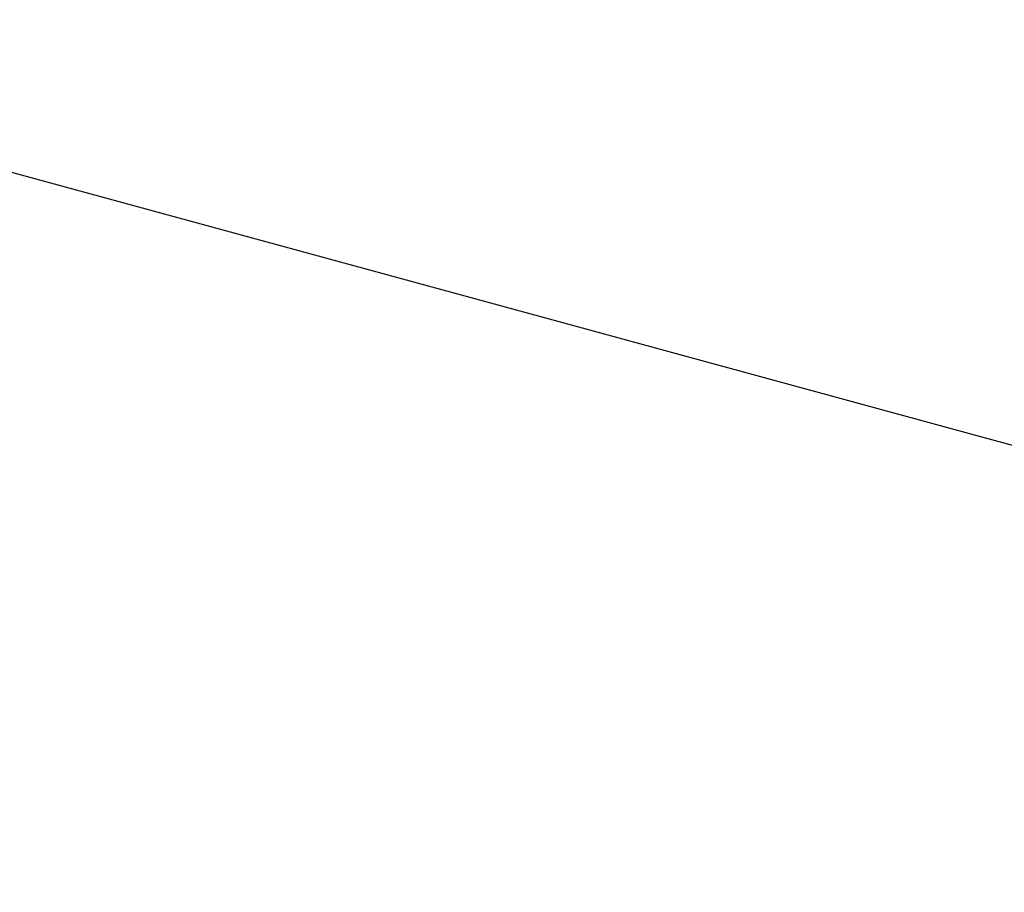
# Model space of a CAD drawing. Header units: metres. Extents: x 152057 to 155740, y 463538 to 465228.
# Tile 45 of 65: x 153579 to 153646, y 463968 to 464027. Entities that reach past the tile are written whole.
import ezdxf

# ---------------------------------------------------------------- set-up
doc = ezdxf.new("R2010")
doc.units = ezdxf.units.M
doc.layers.add('-DR-alg-kader', color=3, linetype='Continuous', plot=False)

msp = doc.modelspace()

# ---------------------------------------------------------------- linework, layer by layer
at = {"layer": '-DR-alg-kader'}
msp.add_lwpolyline([(153727.9487180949, 463852.4204810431), (153265.3658600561, 463978.6637175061), (153296.8279387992, 464093.9476623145), (153759.410796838, 463967.7044258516)], close=True, dxfattribs=at)

doc.saveas('drawing.dxf')
